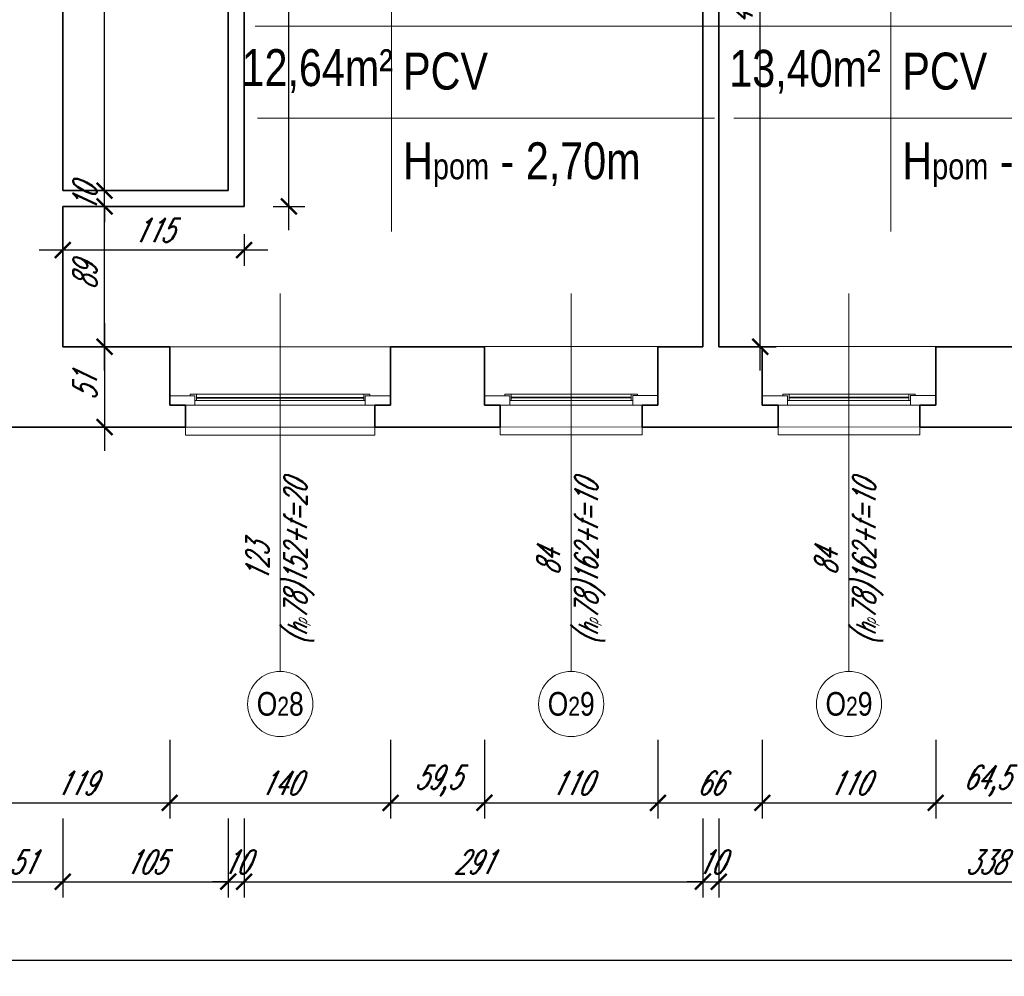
# Model space of a CAD drawing. Header units: millimetres. Extents: x 402 to 79005, y -7782 to 89952.
# Tile 166 of 256: x 24149 to 24773, y 30754 to 31361. Entities that reach past the tile are written whole.
import ezdxf

# ---------------------------------------------------------------- set-up
doc = ezdxf.new("R2010")
doc.units = ezdxf.units.MM
doc.header["$LTSCALE"] = 10
doc.linetypes.add('DASHED', pattern=[19.05, 12.7, -6.35])
doc.layers.get('0').update_dxf_attribs({"lineweight": 0})
doc.layers.get('Defpoints').update_dxf_attribs({"color": 253})
for name, color, linetype, lineweight in [('01 parter - ściany', 253, 'Continuous', 35), ('03-01_okna', 253, 'Continuous', 15), ('04-1_widok', 253, 'Continuous', 5), ('05-01_wymiary', 253, 'Continuous', 5), ('05-03_opis', 253, 'Continuous', 5)]:
    doc.layers.add(name, color=color, linetype=linetype, lineweight=lineweight)
doc.styles.add('ariel', font='ARIAL.TTF', dxfattribs={"width": 0.8})
doc.styles.add('ariel_wym', font='simplex.shx', dxfattribs={"width": 0.65, "oblique": 25})
doc.dimstyles.new('ariel 50', dxfattribs={"dimtxt": 15, "dimasz": 10, "dimexe": 10, "dimexo": 0, "dimgap": 5, "dimtad": 1, "dimdec": 1, "dimrnd": 0.5, "dimtxsty": 'ariel_wym', "dimblk": 'ARCHTICK', "dimcen": 2.5, "dimdle": 15, "dimazin": 0, "dimtfac": 1, "dimtdec": 1, "dimtix": 1, "dimtmove": 0, "dimatfit": 3, "dimldrblk": 'DOT', "dimfxl": 0, "dimarcsym": 0})
doc.dimstyles.new('ariel 50 wnętrze', dxfattribs={"dimtxt": 15, "dimasz": 10, "dimexe": 10, "dimexo": 0, "dimgap": 5, "dimtad": 1, "dimdec": 1, "dimrnd": 0.5, "dimtxsty": 'ariel_wym', "dimblk": 'ARCHTICK', "dimcen": 2.5, "dimdle": 15, "dimazin": 0, "dimtfac": 1, "dimtdec": 1, "dimtix": 1, "dimtmove": 0, "dimatfit": 3, "dimldrblk": 'DOT', "dimfxl": 0, "dimarcsym": 0})

# ---------------------------------------------------------------- blocks, each defined once
blk = doc.blocks.new('_ArchTick')
at = {"color": 0, "linetype": 'ByBlock', "const_width": 0.15}
blk.add_lwpolyline([(-0.5, -0.5), (0.5, 0.5)], dxfattribs=at)
blk = doc.blocks.new('*D1098')
at = {"layer": '05-01_wymiary', "color": 0, "lineweight": -2}
for p, q in [((24124.83, 30904.29), (24124.83, 30854.29)), ((24243.71, 30904.29), (24243.71, 30854.29)), ((24109.83, 30864.29), (24258.71, 30864.29))]:
    blk.add_line(p, q, dxfattribs=at)
at = {"layer": 'Defpoints', "color": 0}
for p in [(24243.71, 31153.49), (24124.83, 31102.5), (24243.71, 30864.29)]:
    blk.add_point(p, dxfattribs=at)
at = {"layer": '05-01_wymiary', "color": 0, "lineweight": -2, "xscale": 10, "yscale": 10, "zscale": 10, "rotation": 180}
blk.add_blockref('_ArchTick', (24124.83, 30864.29), dxfattribs=at)
at = {"layer": '05-01_wymiary', "color": 0, "lineweight": -2, "xscale": 10, "yscale": 10, "zscale": 10}
blk.add_blockref('_ArchTick', (24243.71, 30864.29), dxfattribs=at)
at = {"layer": '05-01_wymiary', "color": 0, "insert": (24184.27, 30876.79), "char_height": 15, "attachment_point": 5, "style": 'ariel_wym'}
blk.add_mtext('119', dxfattribs=at)
blk = doc.blocks.new('_Dot')
at = {"color": 0, "linetype": 'ByBlock', "lineweight": -2}
blk.add_line((-0.5, 0), (-1, 0), dxfattribs=at)
at = {"color": 0, "linetype": 'ByBlock', "const_width": 0.5}
blk.add_lwpolyline([(-0.25, 0, 1), (0.25, 0, 1)], format="xyb", close=True, dxfattribs=at)
blk = doc.blocks.new('*D1099')
at = {"layer": '05-01_wymiary', "color": 0, "lineweight": -2}
for p, q in [((24243.71, 30904.29), (24243.71, 30854.29)), ((24383.74, 30904.29), (24383.74, 30854.29)), ((24228.71, 30864.29), (24398.74, 30864.29))]:
    blk.add_line(p, q, dxfattribs=at)
at = {"layer": 'Defpoints', "color": 0}
for p in [(24243.71, 31153.49), (24383.74, 31153.49), (24383.74, 30864.29)]:
    blk.add_point(p, dxfattribs=at)
at = {"layer": '05-01_wymiary', "color": 0, "lineweight": -2, "xscale": 10, "yscale": 10, "zscale": 10, "rotation": 180}
blk.add_blockref('_ArchTick', (24243.71, 30864.29), dxfattribs=at)
at = {"layer": '05-01_wymiary', "color": 0, "lineweight": -2, "xscale": 10, "yscale": 10, "zscale": 10}
blk.add_blockref('_ArchTick', (24383.74, 30864.29), dxfattribs=at)
at = {"layer": '05-01_wymiary', "color": 0, "insert": (24313.72, 30876.79), "char_height": 15, "attachment_point": 5, "style": 'ariel_wym'}
blk.add_mtext('140', dxfattribs=at)
blk = doc.blocks.new('*D1100')
at = {"layer": '05-01_wymiary', "color": 0, "lineweight": -2}
for p, q in [((24383.74, 30904.29), (24383.74, 30854.29)), ((24443.27, 30904.29), (24443.27, 30854.29)), ((24368.74, 30864.29), (24458.27, 30864.29))]:
    blk.add_line(p, q, dxfattribs=at)
at = {"layer": 'Defpoints', "color": 0}
for p in [(24383.74, 31153.49), (24443.27, 31153.57), (24443.27, 30864.29)]:
    blk.add_point(p, dxfattribs=at)
at = {"layer": '05-01_wymiary', "color": 0, "lineweight": -2, "xscale": 10, "yscale": 10, "zscale": 10, "rotation": 180}
blk.add_blockref('_ArchTick', (24383.74, 30864.29), dxfattribs=at)
at = {"layer": '05-01_wymiary', "color": 0, "lineweight": -2, "xscale": 10, "yscale": 10, "zscale": 10}
blk.add_blockref('_ArchTick', (24443.27, 30864.29), dxfattribs=at)
at = {"layer": '05-01_wymiary', "color": 0, "insert": (24413.51, 30878.22), "char_height": 15, "attachment_point": 5, "style": 'ariel_wym'}
blk.add_mtext('59,5', dxfattribs=at)
blk = doc.blocks.new('*D1101')
at = {"layer": '05-01_wymiary', "color": 0, "lineweight": -2}
for p, q in [((24443.27, 30904.29), (24443.27, 30854.29)), ((24553.28, 30904.29), (24553.28, 30854.29)), ((24428.27, 30864.29), (24568.28, 30864.29))]:
    blk.add_line(p, q, dxfattribs=at)
at = {"layer": 'Defpoints', "color": 0}
for p in [(24443.27, 31153.57), (24553.28, 31153.5), (24553.28, 30864.29)]:
    blk.add_point(p, dxfattribs=at)
at = {"layer": '05-01_wymiary', "color": 0, "lineweight": -2, "xscale": 10, "yscale": 10, "zscale": 10, "rotation": 180}
blk.add_blockref('_ArchTick', (24443.27, 30864.29), dxfattribs=at)
at = {"layer": '05-01_wymiary', "color": 0, "lineweight": -2, "xscale": 10, "yscale": 10, "zscale": 10}
blk.add_blockref('_ArchTick', (24553.28, 30864.29), dxfattribs=at)
at = {"layer": '05-01_wymiary', "color": 0, "insert": (24498.28, 30876.79), "char_height": 15, "attachment_point": 5, "style": 'ariel_wym'}
blk.add_mtext('110', dxfattribs=at)
blk = doc.blocks.new('*D1102')
at = {"layer": '05-01_wymiary', "color": 0, "lineweight": -2}
for p, q in [((24553.28, 30904.29), (24553.28, 30854.29)), ((24619.46, 30904.29), (24619.46, 30854.29)), ((24538.28, 30864.29), (24634.46, 30864.29))]:
    blk.add_line(p, q, dxfattribs=at)
at = {"layer": 'Defpoints', "color": 0}
for p in [(24553.28, 31153.5), (24619.46, 31153.5), (24619.46, 30864.29)]:
    blk.add_point(p, dxfattribs=at)
at = {"layer": '05-01_wymiary', "color": 0, "lineweight": -2, "xscale": 10, "yscale": 10, "zscale": 10, "rotation": 180}
blk.add_blockref('_ArchTick', (24553.28, 30864.29), dxfattribs=at)
at = {"layer": '05-01_wymiary', "color": 0, "lineweight": -2, "xscale": 10, "yscale": 10, "zscale": 10}
blk.add_blockref('_ArchTick', (24619.46, 30864.29), dxfattribs=at)
at = {"layer": '05-01_wymiary', "color": 0, "insert": (24586.37, 30876.79), "char_height": 15, "attachment_point": 5, "style": 'ariel_wym'}
blk.add_mtext('66', dxfattribs=at)
blk = doc.blocks.new('*D1103')
at = {"layer": '05-01_wymiary', "color": 0, "lineweight": -2}
for p, q in [((24619.46, 30904.29), (24619.46, 30854.29)), ((24729.43, 30904.29), (24729.43, 30854.29)), ((24604.46, 30864.29), (24744.43, 30864.29))]:
    blk.add_line(p, q, dxfattribs=at)
at = {"layer": 'Defpoints', "color": 0}
for p in [(24619.46, 31153.5), (24729.43, 31153.5), (24729.43, 30864.29)]:
    blk.add_point(p, dxfattribs=at)
at = {"layer": '05-01_wymiary', "color": 0, "lineweight": -2, "xscale": 10, "yscale": 10, "zscale": 10, "rotation": 180}
blk.add_blockref('_ArchTick', (24619.46, 30864.29), dxfattribs=at)
at = {"layer": '05-01_wymiary', "color": 0, "lineweight": -2, "xscale": 10, "yscale": 10, "zscale": 10}
blk.add_blockref('_ArchTick', (24729.43, 30864.29), dxfattribs=at)
at = {"layer": '05-01_wymiary', "color": 0, "insert": (24674.44, 30876.79), "char_height": 15, "attachment_point": 5, "style": 'ariel_wym'}
blk.add_mtext('110', dxfattribs=at)
blk = doc.blocks.new('*D1104')
at = {"layer": '05-01_wymiary', "color": 0, "lineweight": -2}
for p, q in [((24729.43, 30904.29), (24729.43, 30854.29)), ((24793.69, 30904.29), (24793.69, 30854.29)), ((24714.43, 30864.29), (24808.69, 30864.29))]:
    blk.add_line(p, q, dxfattribs=at)
at = {"layer": 'Defpoints', "color": 0}
for p in [(24729.43, 31153.5), (24793.69, 31153.5), (24793.69, 30864.29)]:
    blk.add_point(p, dxfattribs=at)
at = {"layer": '05-01_wymiary', "color": 0, "lineweight": -2, "xscale": 10, "yscale": 10, "zscale": 10, "rotation": 180}
blk.add_blockref('_ArchTick', (24729.43, 30864.29), dxfattribs=at)
at = {"layer": '05-01_wymiary', "color": 0, "lineweight": -2, "xscale": 10, "yscale": 10, "zscale": 10}
blk.add_blockref('_ArchTick', (24793.69, 30864.29), dxfattribs=at)
at = {"layer": '05-01_wymiary', "color": 0, "insert": (24761.56, 30878.22), "char_height": 15, "attachment_point": 5, "style": 'ariel_wym'}
blk.add_mtext('64,5', dxfattribs=at)
blk = doc.blocks.new('*D1396')
at = {"layer": '05-01_wymiary', "color": 0, "lineweight": -2}
for p, q in [((24124.83, 30854.29), (24124.83, 30804.29)), ((24175.83, 30854.29), (24175.83, 30804.29)), ((24109.83, 30814.29), (24190.83, 30814.29))]:
    blk.add_line(p, q, dxfattribs=at)
at = {"layer": 'Defpoints', "color": 0}
for p in [(24124.83, 31242.5), (24175.83, 31242.5), (24175.83, 30814.29)]:
    blk.add_point(p, dxfattribs=at)
at = {"layer": '05-01_wymiary', "color": 0, "lineweight": -2, "xscale": 10, "yscale": 10, "zscale": 10, "rotation": 180}
blk.add_blockref('_ArchTick', (24124.83, 30814.29), dxfattribs=at)
at = {"layer": '05-01_wymiary', "color": 0, "lineweight": -2, "xscale": 10, "yscale": 10, "zscale": 10}
blk.add_blockref('_ArchTick', (24175.83, 30814.29), dxfattribs=at)
at = {"layer": '05-01_wymiary', "color": 0, "insert": (24150.33, 30826.79), "char_height": 15, "attachment_point": 5, "style": 'ariel_wym'}
blk.add_mtext('51', dxfattribs=at)
blk = doc.blocks.new('*D1397')
at = {"layer": '05-01_wymiary', "color": 0, "lineweight": -2}
for p, q in [((24175.83, 30854.29), (24175.83, 30804.29)), ((24280.83, 30854.29), (24280.83, 30804.29)), ((24160.83, 30814.29), (24295.83, 30814.29))]:
    blk.add_line(p, q, dxfattribs=at)
at = {"layer": 'Defpoints', "color": 0}
for p in [(24280.83, 31252.5), (24175.83, 31242.5), (24280.83, 30814.29)]:
    blk.add_point(p, dxfattribs=at)
at = {"layer": '05-01_wymiary', "color": 0, "lineweight": -2, "xscale": 10, "yscale": 10, "zscale": 10, "rotation": 180}
blk.add_blockref('_ArchTick', (24175.83, 30814.29), dxfattribs=at)
at = {"layer": '05-01_wymiary', "color": 0, "lineweight": -2, "xscale": 10, "yscale": 10, "zscale": 10}
blk.add_blockref('_ArchTick', (24280.83, 30814.29), dxfattribs=at)
at = {"layer": '05-01_wymiary', "color": 0, "insert": (24228.33, 30826.79), "char_height": 15, "attachment_point": 5, "style": 'ariel_wym'}
blk.add_mtext('105', dxfattribs=at)
blk = doc.blocks.new('*D1398')
at = {"layer": '05-01_wymiary', "color": 0, "lineweight": -2}
for p, q in [((24280.83, 30854.29), (24280.83, 30804.29)), ((24290.83, 30854.29), (24290.83, 30804.29)), ((24280.83, 30814.29), (24270.83, 30814.29)), ((24280.83, 30814.29), (24290.83, 30814.29)), ((24290.83, 30814.29), (24300.83, 30814.29))]:
    blk.add_line(p, q, dxfattribs=at)
at = {"layer": 'Defpoints', "color": 0}
for p in [(24280.83, 31252.5), (24290.83, 31242.5), (24290.83, 30814.29)]:
    blk.add_point(p, dxfattribs=at)
at = {"layer": '05-01_wymiary', "color": 0, "lineweight": -2, "xscale": 10, "yscale": 10, "zscale": 10}
blk.add_blockref('_ArchTick', (24280.83, 30814.29), dxfattribs=at)
at = {"layer": '05-01_wymiary', "color": 0, "lineweight": -2, "xscale": 10, "yscale": 10, "zscale": 10, "rotation": 180}
blk.add_blockref('_ArchTick', (24290.83, 30814.29), dxfattribs=at)
at = {"layer": '05-01_wymiary', "color": 0, "insert": (24285.83, 30826.79), "char_height": 15, "attachment_point": 5, "style": 'ariel_wym'}
blk.add_mtext('10', dxfattribs=at)
blk = doc.blocks.new('*D1399')
at = {"layer": '05-01_wymiary', "color": 0, "lineweight": -2}
for p, q in [((24290.83, 30854.29), (24290.83, 30804.29)), ((24581.83, 30854.29), (24581.83, 30804.29)), ((24275.83, 30814.29), (24596.83, 30814.29))]:
    blk.add_line(p, q, dxfattribs=at)
at = {"layer": 'Defpoints', "color": 0}
for p in [(24290.83, 31242.5), (24581.83, 31153.5), (24581.83, 30814.29)]:
    blk.add_point(p, dxfattribs=at)
at = {"layer": '05-01_wymiary', "color": 0, "lineweight": -2, "xscale": 10, "yscale": 10, "zscale": 10, "rotation": 180}
blk.add_blockref('_ArchTick', (24290.83, 30814.29), dxfattribs=at)
at = {"layer": '05-01_wymiary', "color": 0, "lineweight": -2, "xscale": 10, "yscale": 10, "zscale": 10}
blk.add_blockref('_ArchTick', (24581.83, 30814.29), dxfattribs=at)
at = {"layer": '05-01_wymiary', "color": 0, "insert": (24436.33, 30826.79), "char_height": 15, "attachment_point": 5, "style": 'ariel_wym'}
blk.add_mtext('291', dxfattribs=at)
blk = doc.blocks.new('*D1400')
at = {"layer": '05-01_wymiary', "color": 0, "lineweight": -2}
for p, q in [((24581.83, 30854.29), (24581.83, 30804.29)), ((24591.83, 30854.29), (24591.83, 30804.29)), ((24581.83, 30814.29), (24571.83, 30814.29)), ((24581.83, 30814.29), (24591.83, 30814.29)), ((24591.83, 30814.29), (24601.83, 30814.29))]:
    blk.add_line(p, q, dxfattribs=at)
at = {"layer": 'Defpoints', "color": 0}
for p in [(24581.83, 31153.5), (24591.83, 31153.5), (24591.83, 30814.29)]:
    blk.add_point(p, dxfattribs=at)
at = {"layer": '05-01_wymiary', "color": 0, "lineweight": -2, "xscale": 10, "yscale": 10, "zscale": 10}
blk.add_blockref('_ArchTick', (24581.83, 30814.29), dxfattribs=at)
at = {"layer": '05-01_wymiary', "color": 0, "lineweight": -2, "xscale": 10, "yscale": 10, "zscale": 10, "rotation": 180}
blk.add_blockref('_ArchTick', (24591.83, 30814.29), dxfattribs=at)
at = {"layer": '05-01_wymiary', "color": 0, "insert": (24586.83, 30826.79), "char_height": 15, "attachment_point": 5, "style": 'ariel_wym'}
blk.add_mtext('10', dxfattribs=at)
blk = doc.blocks.new('*D1401')
at = {"layer": '05-01_wymiary', "color": 0, "lineweight": -2}
for p, q in [((24591.83, 30854.29), (24591.83, 30804.29)), ((24929.83, 30854.29), (24929.83, 30804.29)), ((24576.83, 30814.29), (24944.83, 30814.29))]:
    blk.add_line(p, q, dxfattribs=at)
at = {"layer": 'Defpoints', "color": 0}
for p in [(24591.83, 31153.5), (24929.83, 31153.5), (24929.83, 30814.29)]:
    blk.add_point(p, dxfattribs=at)
at = {"layer": '05-01_wymiary', "color": 0, "lineweight": -2, "xscale": 10, "yscale": 10, "zscale": 10, "rotation": 180}
blk.add_blockref('_ArchTick', (24591.83, 30814.29), dxfattribs=at)
at = {"layer": '05-01_wymiary', "color": 0, "lineweight": -2, "xscale": 10, "yscale": 10, "zscale": 10}
blk.add_blockref('_ArchTick', (24929.83, 30814.29), dxfattribs=at)
at = {"layer": '05-01_wymiary', "color": 0, "insert": (24760.83, 30826.79), "char_height": 15, "attachment_point": 5, "style": 'ariel_wym'}
blk.add_mtext('338', dxfattribs=at)
blk = doc.blocks.new('*D1410')
at = {"layer": '05-01_wymiary', "color": 0, "lineweight": -2}
for p, q in [((22972.22, 30804.29), (22972.22, 30754.29)), ((26786.83, 30804.29), (26786.83, 30754.29)), ((26801.83, 30764.29), (22957.22, 30764.29))]:
    blk.add_line(p, q, dxfattribs=at)
at = {"layer": 'Defpoints', "color": 0}
for p in [(22972.22, 31242.5), (26786.83, 31242.5), (22972.22, 30764.29)]:
    blk.add_point(p, dxfattribs=at)
at = {"layer": '05-01_wymiary', "color": 0, "lineweight": -2, "xscale": 10, "yscale": 10, "zscale": 10, "rotation": 180}
blk.add_blockref('_ArchTick', (22972.22, 30764.29), dxfattribs=at)
at = {"layer": '05-01_wymiary', "color": 0, "lineweight": -2, "xscale": 10, "yscale": 10, "zscale": 10}
blk.add_blockref('_ArchTick', (26786.83, 30764.29), dxfattribs=at)
at = {"layer": '05-01_wymiary', "color": 0, "insert": (24879.53, 30778.22), "char_height": 15, "attachment_point": 5, "style": 'ariel_wym'}
blk.add_mtext('3814,5', dxfattribs=at)
blk = doc.blocks.new('*D1286')
at = {"layer": '05-01_wymiary', "color": 0, "lineweight": -2}
for p, q in [((24319.31, 31227.5), (24319.31, 31602.5)), ((24309.31, 31587.5), (24329.31, 31587.5)), ((24309.31, 31242.5), (24329.31, 31242.5))]:
    blk.add_line(p, q, dxfattribs=at)
at = {"layer": 'Defpoints', "color": 0}
for p in [(24290.83, 31587.5), (24319.31, 31587.5), (24290.83, 31242.5)]:
    blk.add_point(p, dxfattribs=at)
at = {"layer": '05-01_wymiary', "color": 0, "lineweight": -2, "xscale": 10, "yscale": 10, "zscale": 10}
for p, rotation in [((24319.31, 31587.5), 90), ((24319.31, 31242.5), 270)]:
    blk.add_blockref('_ArchTick', p, dxfattribs=dict(at, rotation=rotation))
at = {"layer": '05-01_wymiary', "color": 0, "insert": (24306.81, 31415), "char_height": 15, "attachment_point": 5, "rotation": 90, "style": 'ariel_wym'}
blk.add_mtext('345', dxfattribs=at)
blk = doc.blocks.new('*D1287')
at = {"layer": '05-01_wymiary', "color": 0, "lineweight": -2}
for p, q in [((24175.83, 31224.82), (24175.83, 31204.82)), ((24290.83, 31224.82), (24290.83, 31204.82)), ((24305.83, 31214.82), (24160.83, 31214.82))]:
    blk.add_line(p, q, dxfattribs=at)
at = {"layer": 'Defpoints', "color": 0}
for p in [(24175.83, 31242.5), (24290.83, 31242.5), (24175.83, 31214.82)]:
    blk.add_point(p, dxfattribs=at)
at = {"layer": '05-01_wymiary', "color": 0, "lineweight": -2, "xscale": 10, "yscale": 10, "zscale": 10, "rotation": 180}
blk.add_blockref('_ArchTick', (24175.83, 31214.82), dxfattribs=at)
at = {"layer": '05-01_wymiary', "color": 0, "lineweight": -2, "xscale": 10, "yscale": 10, "zscale": 10}
blk.add_blockref('_ArchTick', (24290.83, 31214.82), dxfattribs=at)
at = {"layer": '05-01_wymiary', "color": 0, "insert": (24233.33, 31227.32), "char_height": 15, "attachment_point": 5, "style": 'ariel_wym'}
blk.add_mtext('115', dxfattribs=at)
blk = doc.blocks.new('*D1294')
at = {"layer": '05-01_wymiary', "color": 0, "lineweight": -2}
for p, q in [((24202.39, 31138.5), (24202.39, 31257.5)), ((24192.39, 31242.5), (24212.39, 31242.5)), ((24192.39, 31153.5), (24212.39, 31153.5))]:
    blk.add_line(p, q, dxfattribs=at)
at = {"layer": 'Defpoints', "color": 0}
for p in [(24175.83, 31242.5), (24202.39, 31242.5), (24175.83, 31153.5)]:
    blk.add_point(p, dxfattribs=at)
at = {"layer": '05-01_wymiary', "color": 0, "lineweight": -2, "xscale": 10, "yscale": 10, "zscale": 10}
for p, rotation in [((24202.39, 31242.5), 90), ((24202.39, 31153.5), 270)]:
    blk.add_blockref('_ArchTick', p, dxfattribs=dict(at, rotation=rotation))
at = {"layer": '05-01_wymiary', "color": 0, "insert": (24189.89, 31198), "char_height": 15, "attachment_point": 5, "rotation": 90, "style": 'ariel_wym'}
blk.add_mtext('89', dxfattribs=at)
blk = doc.blocks.new('*D1295')
at = {"layer": '05-01_wymiary', "color": 0, "lineweight": -2}
for p, q in [((24202.39, 31252.5), (24202.39, 31262.5)), ((24192.39, 31252.5), (24212.39, 31252.5)), ((24202.39, 31242.5), (24202.39, 31252.5)), ((24192.39, 31242.5), (24212.39, 31242.5)), ((24202.39, 31242.5), (24202.39, 31232.5))]:
    blk.add_line(p, q, dxfattribs=at)
at = {"layer": 'Defpoints', "color": 0}
for p in [(24175.83, 31252.5), (24202.39, 31252.5), (24175.83, 31242.5)]:
    blk.add_point(p, dxfattribs=at)
at = {"layer": '05-01_wymiary', "color": 0, "lineweight": -2, "xscale": 10, "yscale": 10, "zscale": 10}
for p, rotation in [((24202.39, 31252.5), 270), ((24202.39, 31242.5), 90)]:
    blk.add_blockref('_ArchTick', p, dxfattribs=dict(at, rotation=rotation))
at = {"layer": '05-01_wymiary', "color": 0, "insert": (24189.89, 31247.5), "char_height": 15, "attachment_point": 5, "rotation": 90, "style": 'ariel_wym'}
blk.add_mtext('10', dxfattribs=at)
blk = doc.blocks.new('*D1296')
at = {"layer": '05-01_wymiary', "color": 0, "lineweight": -2}
for p, q in [((24202.39, 31237.5), (24202.39, 31665.53)), ((24192.39, 31650.53), (24212.39, 31650.53)), ((24192.39, 31252.5), (24212.39, 31252.5))]:
    blk.add_line(p, q, dxfattribs=at)
at = {"layer": 'Defpoints', "color": 0}
for p in [(24175.83, 31650.53), (24202.39, 31650.53), (24175.83, 31252.5)]:
    blk.add_point(p, dxfattribs=at)
at = {"layer": '05-01_wymiary', "color": 0, "lineweight": -2, "xscale": 10, "yscale": 10, "zscale": 10}
for p, rotation in [((24202.39, 31650.53), 90), ((24202.39, 31252.5), 270)]:
    blk.add_blockref('_ArchTick', p, dxfattribs=dict(at, rotation=rotation))
at = {"layer": '05-01_wymiary', "color": 0, "insert": (24189.89, 31451.52), "char_height": 15, "attachment_point": 5, "rotation": 90, "style": 'ariel_wym'}
blk.add_mtext('398', dxfattribs=at)
blk = doc.blocks.new('*D1299')
at = {"layer": '05-01_wymiary', "color": 0, "lineweight": -2}
for p, q in [((24202.39, 31168.5), (24202.39, 31087.5)), ((24192.39, 31153.5), (24212.39, 31153.5)), ((24192.39, 31102.5), (24212.39, 31102.5))]:
    blk.add_line(p, q, dxfattribs=at)
at = {"layer": 'Defpoints', "color": 0}
for p in [(24175.83, 31153.5), (24124.83, 31102.5), (24202.39, 31102.5)]:
    blk.add_point(p, dxfattribs=at)
at = {"layer": '05-01_wymiary', "color": 0, "lineweight": -2, "xscale": 10, "yscale": 10, "zscale": 10}
for p, rotation in [((24202.39, 31153.5), 90), ((24202.39, 31102.5), 270)]:
    blk.add_blockref('_ArchTick', p, dxfattribs=dict(at, rotation=rotation))
at = {"layer": '05-01_wymiary', "color": 0, "insert": (24189.89, 31128), "char_height": 15, "attachment_point": 5, "rotation": 90, "style": 'ariel_wym'}
blk.add_mtext('51', dxfattribs=at)
blk = doc.blocks.new('*D1300')
at = {"layer": '05-01_wymiary', "color": 0, "lineweight": -2}
for p, q in [((24618.17, 31138.5), (24618.17, 31602.5)), ((24608.17, 31587.5), (24628.17, 31587.5)), ((24608.17, 31153.5), (24628.17, 31153.5))]:
    blk.add_line(p, q, dxfattribs=at)
at = {"layer": 'Defpoints', "color": 0}
for p in [(24591.83, 31587.5), (24618.17, 31587.5), (24591.83, 31153.5)]:
    blk.add_point(p, dxfattribs=at)
at = {"layer": '05-01_wymiary', "color": 0, "lineweight": -2, "xscale": 10, "yscale": 10, "zscale": 10}
for p, rotation in [((24618.17, 31587.5), 90), ((24618.17, 31153.5), 270)]:
    blk.add_blockref('_ArchTick', p, dxfattribs=dict(at, rotation=rotation))
at = {"layer": '05-01_wymiary', "color": 0, "insert": (24605.67, 31370.5), "char_height": 15, "attachment_point": 5, "rotation": 90, "style": 'ariel_wym'}
blk.add_mtext('434', dxfattribs=at)

msp = doc.modelspace()

# ---------------------------------------------------------------- linework, layer by layer
at = {"layer": '01 parter - ściany'}
for p, q in [((24175.835, 31252.499), (24175.835, 31669.342)), ((24280.835, 31252.499), (24280.835, 31599.499)), ((24290.835, 31242.499), (24290.835, 31587.499)), ((24581.835, 31153.499), (24581.835, 31587.499)), ((24591.835, 31153.499), (24591.835, 31587.499)), ((24175.835, 31252.499), (24280.835, 31252.499)), ((24175.835, 31153.499), (24175.835, 31242.499)), ((24175.835, 31242.499), (24290.835, 31242.499)), ((24243.738, 31153.499), (24175.835, 31153.499)), ((24243.738, 31153.359), (24243.738, 31116.338)), ((24383.738, 31153.359), (24383.735, 31116.358)), ((24383.738, 31153.359), (24383.735, 31116.358)), ((24443.304, 31153.493), (24383.738, 31153.491)), ((24443.304, 31153.515), (24443.304, 31116.414)), ((24553.278, 31153.498), (24553.275, 31116.496)), ((24553.278, 31153.498), (24553.275, 31116.496)), ((24581.835, 31153.499), (24553.278, 31153.498)), ((24619.455, 31153.499), (24591.835, 31153.499)), ((24619.455, 31153.516), (24619.455, 31116.415)), ((24729.43, 31153.499), (24729.427, 31116.497)), ((24729.43, 31153.499), (24729.427, 31116.497)), ((24793.691, 31153.499), (24729.43, 31153.499)), ((24253.709, 31116.339), (24243.738, 31116.339)), ((24253.709, 31102.337), (24253.709, 31116.339)), ((24373.735, 31102.337), (24373.735, 31116.356)), ((24383.706, 31116.339), (24373.735, 31116.339)), ((24453.275, 31116.415), (24443.304, 31116.415)), ((24453.275, 31102.515), (24453.275, 31116.415)), ((24543.275, 31102.476), (24543.275, 31116.495)), ((24553.247, 31116.478), (24543.275, 31116.478)), ((24629.427, 31116.416), (24619.455, 31116.416)), ((24629.426, 31102.51), (24629.427, 31116.416)), ((24719.426, 31102.477), (24719.427, 31116.496)), ((24729.398, 31116.479), (24719.427, 31116.479)), ((24253.709, 31102.505), (24124.835, 31102.499)), ((24453.275, 31102.515), (24373.735, 31102.511)), ((24629.426, 31102.51), (24543.275, 31102.506)), ((24803.662, 31102.48), (24719.426, 31102.477))]:
    msp.add_line(p, q, dxfattribs=at)
at = {"layer": '03-01_okna', "linetype": 'Continuous', "lineweight": 0}
for p, q in [((24367.706, 31119.339), (24259.738, 31119.335)), ((24260.738, 31123.335), (24260.738, 31119.335)), ((24366.706, 31121.339), (24260.738, 31121.335)), ((24366.706, 31120.839), (24260.738, 31120.835)), ((24366.706, 31123.339), (24366.706, 31119.339)), ((24537.275, 31119.496), (24459.304, 31119.412)), ((24460.304, 31123.412), (24460.304, 31119.412)), ((24536.275, 31121.496), (24460.304, 31121.412)), ((24536.275, 31120.996), (24460.304, 31120.912)), ((24536.275, 31123.496), (24536.275, 31119.496)), ((24713.427, 31119.497), (24635.455, 31119.413)), ((24636.455, 31123.413), (24636.455, 31119.413)), ((24712.427, 31121.497), (24636.455, 31121.413)), ((24712.427, 31120.997), (24636.455, 31120.913)), ((24712.427, 31123.497), (24712.427, 31119.497)), ((24259.738, 31116.335), (24367.706, 31116.339)), ((24459.304, 31116.412), (24537.275, 31116.496)), ((24635.455, 31116.413), (24713.427, 31116.497)), ((24253.71, 31102.488), (24253.71, 31097.488)), ((24373.737, 31102.492), (24373.737, 31097.492)), ((24453.276, 31102.565), (24453.276, 31097.565)), ((24543.305, 31102.649), (24543.305, 31097.649)), ((24629.427, 31102.566), (24629.427, 31097.566)), ((24719.457, 31102.65), (24719.457, 31097.65)), ((24373.737, 31097.492), (24253.71, 31097.488)), ((24543.305, 31097.649), (24453.276, 31097.565)), ((24719.457, 31097.65), (24629.427, 31097.566))]:
    msp.add_line(p, q, dxfattribs=at)
at = {"layer": '03-01_okna', "linetype": 'DASHED'}
for p, q in [((24373.737, 31102.492), (24253.71, 31102.488)), ((24543.305, 31102.649), (24453.276, 31102.565)), ((24719.457, 31102.65), (24629.427, 31102.566))]:
    msp.add_line(p, q, dxfattribs=at)
at = {"layer": '03-01_okna', "linetype": 'Continuous', "lineweight": 0}
for points in [[(24243.738, 31122.335), (24259.738, 31122.335), (24259.738, 31116.335), (24243.738, 31116.335)], [(24367.706, 31122.339), (24383.706, 31122.339), (24383.706, 31116.339), (24367.706, 31116.339)], [(24443.304, 31122.412), (24459.304, 31122.412), (24459.304, 31116.412), (24443.304, 31116.412)], [(24537.275, 31122.496), (24553.275, 31122.496), (24553.275, 31116.496), (24537.275, 31116.496)], [(24619.455, 31122.413), (24635.455, 31122.413), (24635.455, 31116.413), (24619.455, 31116.413)], [(24713.427, 31122.497), (24729.427, 31122.497), (24729.427, 31116.497), (24713.427, 31116.497)]]:
    msp.add_lwpolyline(points, close=True, dxfattribs=at)
for points in [[(24370.706, 31122.339), (24370.706, 31123.339), (24256.738, 31123.335), (24256.738, 31122.335)], [(24540.275, 31122.496), (24540.275, 31123.496), (24456.304, 31123.412), (24456.304, 31122.412)], [(24716.427, 31122.497), (24716.427, 31123.497), (24632.455, 31123.413), (24632.455, 31122.413)]]:
    msp.add_lwpolyline(points, dxfattribs=at)
at = {"layer": '04-1_widok'}
for p, q in [((24243.707, 31153.488), (24383.706, 31153.492)), ((24443.272, 31153.565), (24553.275, 31153.649)), ((24619.424, 31153.566), (24729.427, 31153.65))]:
    msp.add_line(p, q, dxfattribs=at)
at = {"layer": '05-03_opis'}
for p, q in [((24384.419, 31475.47), (24384.419, 31226.626)), ((24701.016, 31475.47), (24701.016, 31226.626)), ((24297.947, 31356.727), (24609.263, 31356.727)), ((24600.023, 31356.727), (24911.339, 31356.727)), ((24299.394, 31298.37), (24589.111, 31298.37)), ((24601.47, 31298.37), (24891.187, 31298.37))]:
    msp.add_line(p, q, dxfattribs=at)
at = {"layer": '05-03_opis', "lineweight": 0}
for p, q in [((24313.781, 31187.265), (24313.781, 30947.634)), ((24498.29, 31187.265), (24498.29, 30947.634)), ((24674.442, 31187.266), (24674.442, 30947.635))]:
    msp.add_line(p, q, dxfattribs=at)
for centre in [(24313.781, 30926.945), (24498.29, 30926.945), (24674.442, 30926.946)]:
    msp.add_circle(centre, 20.689, dxfattribs=at)

# ---------------------------------------------------------------- texts
at = {"layer": '05-03_opis', "char_height": 23.4234, "style": 'ariel'}
for s, insert, width, attachment_point in [('{\\fArial|b0|i0|c238|p34;12,64m²}', (24337.266, 31328.285), 108.9126, 5), (' PCV', (24384.419, 31328.099), 322.78897, 4), ('{\\fArial|b0|i0|c238|p34;13,40m²}', (24646.56, 31327.824), 108.9126, 5), (' PCV', (24701.016, 31328.099), 322.78897, 4), ('{\\fArial|b0|i0|c238|p34; H\\H0.7x;pom\\H1.429x; - 2,70m}', (24384.419, 31268.916), 322.789, 4), ('{\\fArial|b0|i0|c238|p34; H\\H0.7x;pom\\H1.429x; - 2,70m}', (24701.016, 31268.916), 322.789, 4)]:
    msp.add_mtext(s, dxfattribs=dict(at, insert=insert, width=width, attachment_point=attachment_point))
at = {"layer": '05-03_opis', "lineweight": 0, "char_height": 14.4, "width": 62.66128, "attachment_point": 5, "rotation": 90, "style": 'ariel_wym'}
for s, insert in [('123\\P({\\H0.8333x;h\\H0.6x;p}78)152+f=20', (24313.781, 31016.631)), ('84\\P({\\H0.8333x;h\\H0.6x;p}78)162+f=10', (24498.29, 31016.631)), ('84\\P({\\H0.8333x;h\\H0.6x;p}78)162+f=10', (24674.442, 31016.632))]:
    msp.add_mtext(s, dxfattribs=dict(at, insert=insert))
at = {"layer": '05-03_opis', "lineweight": 0, "char_height": 15, "width": 75.19353, "attachment_point": 5, "style": 'ariel'}
for s, insert in [('O{\\H0.8x;2}8', (24313.781, 30926.945)), ('O{\\H0.8x;2}9', (24498.29, 30926.945)), ('O{\\H0.8x;2}9', (24674.442, 30926.946))]:
    msp.add_mtext(s, dxfattribs=dict(at, insert=insert))

# ---------------------------------------------------------------- dimensions: what is measured, and where the dimension line sits
at = {"layer": '05-01_wymiary'}
for base, p1, p2, picture, middle in [((24202.392, 31650.534), (24175.835, 31252.499), (24175.835, 31650.534), '*D1296', (24189.892, 31451.516)), ((24202.392, 31252.499), (24175.835, 31242.499), (24175.835, 31252.499), '*D1295', (24189.892, 31247.499)), ((24202.392, 31102.499), (24175.835, 31153.499), (24124.835, 31102.499), '*D1299', (24189.892, 31127.999))]:
    dim = msp.add_linear_dim(base=base, p1=p1, p2=p2, angle=90, dimstyle='ariel 50 wnętrze', override={"dimtmove": 1}, dxfattribs=at)
    dim.commit()
    dim.dimension.update_dxf_attribs({"geometry": picture, "text_midpoint": middle})
for base, p1, p2, picture, middle in [((24319.311, 31587.499), (24290.835, 31242.499), (24290.835, 31587.499), '*D1286', (24306.811, 31414.999)), ((24618.169, 31587.499), (24591.835, 31153.499), (24591.835, 31587.499), '*D1300', (24605.669, 31370.499)), ((24202.392, 31242.499), (24175.835, 31153.499), (24175.835, 31242.499), '*D1294', (24189.892, 31197.999))]:
    dim = msp.add_linear_dim(base=base, p1=p1, p2=p2, angle=90, dimstyle='ariel 50 wnętrze', dxfattribs=at)
    dim.commit()
    dim.dimension.update_dxf_attribs({"geometry": picture, "text_midpoint": middle})
for base, p1, p2, picture, middle in [((24280.835, 30814.289), (24175.835, 31242.499), (24280.835, 31252.499), '*D1397', (24228.335, 30826.789)), ((24290.835, 30814.289), (24280.835, 31252.499), (24290.835, 31242.499), '*D1398', (24285.835, 30826.789)), ((24175.835, 30814.289), (24124.835, 31242.499), (24175.835, 31242.499), '*D1396', (24150.335, 30826.789)), ((24581.835, 30814.289), (24290.835, 31242.499), (24581.835, 31153.499), '*D1399', (24436.335, 30826.789)), ((24383.738, 30864.289), (24243.707, 31153.488), (24383.738, 31153.491), '*D1099', (24313.722, 30876.789)), ((24443.272, 30864.289), (24383.738, 31153.491), (24443.272, 31153.565), '*D1100', (24413.505, 30878.218)), ((24553.278, 30864.289), (24443.272, 31153.565), (24553.278, 31153.498), '*D1101', (24498.275, 30876.789)), ((24619.455, 30864.289), (24553.278, 31153.498), (24619.455, 31153.499), '*D1102', (24586.367, 30876.789)), ((24591.835, 30814.289), (24581.835, 31153.499), (24591.835, 31153.499), '*D1400', (24586.835, 30826.789)), ((24929.835, 30814.289), (24591.835, 31153.499), (24929.835, 31153.499), '*D1401', (24760.835, 30826.789)), ((24729.43, 30864.289), (24619.455, 31153.499), (24729.43, 31153.499), '*D1103', (24674.443, 30876.789)), ((24793.691, 30864.289), (24729.43, 31153.499), (24793.691, 31153.499), '*D1104', (24761.56, 30878.218))]:
    dim = msp.add_linear_dim(base=base, p1=p1, p2=p2, dimstyle='ariel 50', override={"dimtmove": 1}, dxfattribs=at)
    dim.commit()
    dim.dimension.update_dxf_attribs({"geometry": picture, "text_midpoint": middle})
for base, p1, p2, dimstyle, picture, middle in [((22972.224, 30764.289), (26786.835, 31242.499), (22972.224, 31242.499), 'ariel 50', '*D1410', (24879.529, 30778.218)), ((24175.835, 31214.816), (24290.835, 31242.499), (24175.835, 31242.499), 'ariel 50 wnętrze', '*D1287', (24233.335, 31227.316)), ((24243.707, 30864.289), (24124.835, 31102.499), (24243.707, 31153.488), 'ariel 50', '*D1098', (24184.271, 30876.789))]:
    dim = msp.add_linear_dim(base=base, p1=p1, p2=p2, dimstyle=dimstyle, dxfattribs=at)
    dim.commit()
    dim.dimension.update_dxf_attribs({"geometry": picture, "text_midpoint": middle})

doc.saveas('drawing.dxf')
